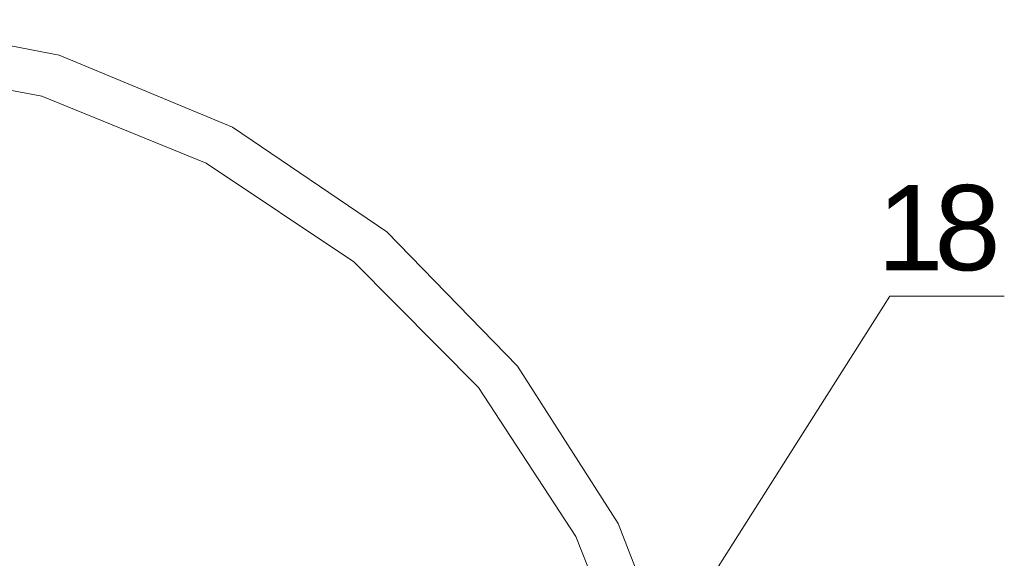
# Model space of a CAD drawing. Extents: x -23500 to 2637, y 21242 to 29547.
# Tile 101 of 121: x -5653 to -4815, y 25172 to 25630. Entities that reach past the tile are written whole.
import ezdxf

# ---------------------------------------------------------------- set-up
doc = ezdxf.new("R2010")
doc.units = 0
doc.header["$LTSCALE"] = 25
doc.layers.get('0').update_dxf_attribs({"linetype": 'CONTINUOUS', "lineweight": 13})
doc.styles.get("Standard").update_dxf_attribs({"font": 'ARIAL.TTF', "height": 50})

msp = doc.modelspace()

# ---------------------------------------------------------------- linework, layer by layer
at = {"color": 7, "lineweight": 9}
msp.add_lwpolyline([(-5199.504, 24943.411), (-4912.875, 25395.026), (-4815.491, 25395.026)], dxfattribs=at)
for points in [[(-5065.966, 24737.781), (-5065.966, 24737.781), (-5060.025, 24896.901), (-5060.025, 24896.901), (-5060.025, 24896.901), (-5086.301, 25053.537), (-5086.301, 25053.537), (-5086.301, 25053.537), (-5143.798, 25201.758), (-5143.798, 25201.758), (-5143.798, 25201.758), (-5229.552, 25335.599), (-5229.552, 25335.599), (-5229.552, 25335.599), (-5340.585, 25449.609), (-5340.585, 25449.609), (-5340.585, 25449.609), (-5471.954, 25538.832), (-5471.954, 25538.832), (-5471.954, 25538.832), (-5619.179, 25599.798), (-5619.179, 25599.798), (-5619.179, 25599.798), (-5775.322, 25630.048), (-5775.322, 25630.048)], [(-5101.653, 24751.165), (-5101.653, 24751.165), (-5098.184, 24901.859), (-5098.184, 24901.859), (-5098.184, 24901.859), (-5124.46, 25050.572), (-5124.46, 25050.572), (-5124.46, 25050.572), (-5179.977, 25190.846), (-5179.977, 25190.846), (-5179.977, 25190.846), (-5262.766, 25317.257), (-5262.766, 25317.257), (-5262.766, 25317.257), (-5368.842, 25424.33), (-5368.842, 25424.33), (-5368.842, 25424.33), (-5494.256, 25508.103), (-5494.256, 25508.103), (-5494.256, 25508.103), (-5634.051, 25565.108), (-5634.051, 25565.108), (-5634.051, 25565.108), (-5782.26, 25592.86), (-5782.26, 25592.86)]]:
    msp.add_open_spline(points, degree=3, knots=[0, 0, 0, 0, 1, 1, 1, 2, 2, 2, 3, 3, 3, 4, 4, 4, 5, 5, 5, 6, 6, 6, 7, 7, 7, 8, 8, 8, 8], dxfattribs=at)

# ---------------------------------------------------------------- texts
at = {"color": 7, "char_height": 72.44037, "attachment_point": 1}
for s, insert in [('{\\fArial|b0|i0|c0;8}', (-4874.976, 25489.475)), ('{\\fArial|b0|i0|c0;1}', (-4923.576, 25489.475))]:
    msp.add_mtext(s, dxfattribs=dict(at, insert=insert))

doc.saveas('drawing.dxf')
